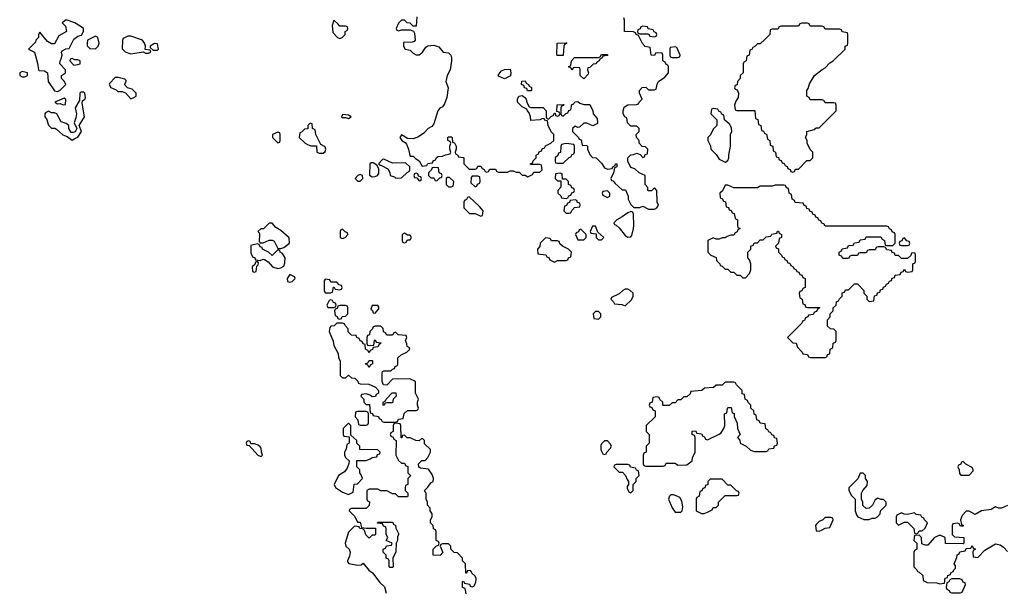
# Model space of a CAD drawing. Header units: inches. Extents: x 2701323 to 2964515, y 494916 to 722124.
# Tile 252 of 256: x 2824934 to 2831629, y 594150 to 598050. Entities that reach past the tile are written whole.
import ezdxf

# ---------------------------------------------------------------- set-up
doc = ezdxf.new("R2010")
doc.units = ezdxf.units.IN
doc.header["$MEASUREMENT"] = 0
doc.layers.add('C8529', color=7, linetype='Continuous')
doc.layers.add('C8539', color=7, linetype='Continuous')

msp = doc.modelspace()

# ---------------------------------------------------------------- linework, layer by layer
at = {"layer": 'C8529', "color": 2, "elevation": 2}
for points in [[(2827634, 598070), (2827630, 598006), (2827610, 598006), (2827590, 598026), (2827568.4, 598028.4), (2827550, 598046), (2827530, 598046), (2827510, 598026), (2827494, 597990), (2827498, 597978), (2827510, 597974), (2827530, 597982), (2827590, 597982), (2827612.7, 597972.7), (2827619.6, 597959.6), (2827622, 597910), (2827616.9, 597903.1), (2827603.6, 597896.4), (2827544.7, 597895.3), (2827544.7, 597870), (2827554, 597850), (2827590, 597842), (2827610, 597822), (2827630, 597811.3), (2827650, 597811.3), (2827674, 597830), (2827696.4, 597863.6), (2827708.4, 597871.6), (2827750, 597878), (2827784.7, 597864.7), (2827814, 597830), (2827850, 597824.7), (2827864.7, 597810), (2827870.9, 597790.9), (2827870.8, 597770.8), (2827862, 597710), (2827840.7, 597670), (2827831, 597631), (2827847.1, 597587.1), (2827838, 597522), (2827822.8, 597477.2), (2827810, 597458), (2827790, 597448), (2827778, 597430), (2827750, 597342), (2827735.5, 597324.5), (2827711.3, 597310), (2827681.4, 597278.6), (2827646.8, 597253.2), (2827610, 597241.2), (2827570, 597242), (2827530, 597268), (2827518, 597250), (2827532, 597230), (2827555.3, 597215.3), (2827564, 597204), (2827578.8, 597170), (2827586.4, 597126.4), (2827590, 597122), (2827610, 597122), (2827625.4, 597105.4), (2827651.1, 597091.1), (2827670, 597054), (2827702, 597058), (2827708.4, 597071.6), (2827742, 597078), (2827746, 597090), (2827762, 597098), (2827767.3, 597112.7), (2827780.4, 597119.6), (2827810, 597122), (2827828.4, 597131.6), (2827862, 597138), (2827866, 597150), (2827858, 597170), (2827858, 597190), (2827866, 597210), (2827862, 597222), (2827846, 597230), (2827846, 597250), (2827850, 597254), (2827870, 597254), (2827874, 597250), (2827878, 597218), (2827890, 597214), (2827902, 597190), (2827902, 597170), (2827894, 597150), (2827898, 597138), (2827914, 597130), (2827918, 597118), (2827950, 597114), (2827954, 597110), (2827954, 597070), (2827990, 597034), (2828030, 597034), (2828042, 597038), (2828050, 597054), (2828070, 597054), (2828078, 597038), (2828092.7, 597032.7), (2828098, 597018), (2828110, 597014), (2828122, 597018), (2828130, 597034), (2828170, 597034), (2828178, 597018), (2828190, 597014), (2828250, 597014), (2828270, 597022), (2828290, 597022), (2828310, 597014), (2828330, 597014), (2828350, 596994), (2828370, 596994), (2828390, 596982), (2828422, 596998), (2828430, 597014), (2828470, 597014), (2828486, 597030), (2828482, 597062), (2828470, 597066), (2828410, 597066), (2828406, 597070), (2828422, 597078), (2828426, 597090), (2828446, 597110), (2828446, 597130), (2828462, 597138), (2828467.3, 597152.7), (2828482, 597158), (2828487.3, 597172.7), (2828502, 597178), (2828508.4, 597191.6), (2828546, 597210), (2828566, 597230), (2828566, 597270), (2828548.4, 597288.4), (2828528, 597330), (2828522, 597362), (2828510, 597366), (2828498, 597378), (2828483.6, 597376.4), (2828471.3, 597368.7), (2828410, 597366), (2828408, 597390), (2828398, 597418), (2828386, 597430), (2828382, 597442), (2828350, 597458), (2828318, 597490), (2828318, 597510), (2828328, 597530), (2828350, 597534), (2828376, 597516), (2828383.6, 597483.6), (2828398, 597458), (2828410, 597454), (2828492.7, 597452.7), (2828514, 597430), (2828514, 597390), (2828518, 597378), (2828530, 597374), (2828547.3, 597392.7), (2828562, 597398), (2828570, 597414), (2828574, 597414), (2828578, 597398), (2828590, 597394), (2828602, 597398), (2828606, 597410), (2828602, 597422), (2828586, 597426), (2828588.4, 597471.6), (2828634, 597474), (2828632.7, 597467.3), (2828618, 597462), (2828614, 597450), (2828614, 597410), (2828618, 597398), (2828630, 597394), (2828647.3, 597412.7), (2828662, 597418), (2828667.3, 597432.7), (2828682, 597438), (2828687.3, 597472.7), (2828702, 597478), (2828708, 597492), (2828730, 597494), (2828743.6, 597483.6), (2828770, 597474), (2828810, 597474), (2828832, 597430), (2828834, 597410), (2828859.6, 597379.6), (2828862, 597350), (2828858, 597342), (2828831.3, 597328.7), (2828790, 597346), (2828770, 597346), (2828739.6, 597320.4), (2828730, 597318), (2828710, 597326), (2828694, 597310), (2828694, 597290), (2828734, 597250), (2828738, 597238), (2828752.7, 597232.7), (2828758, 597198), (2828790, 597194), (2828794, 597190), (2828794, 597170), (2828810, 597134), (2828830, 597114), (2828854, 597110), (2828890, 597074), (2828910, 597042), (2828930, 597034), (2828962, 597038), (2828966, 597050), (2828982, 597058), (2828986, 597070), (2828994, 597070), (2828994, 597050), (2828978, 597042), (2828971.6, 597008.4), (2828954, 596970), (2828958, 596958), (2828970, 596954), (2828979.6, 596939.6), (2829030, 596894), (2829052.7, 596892.7), (2829071.1, 596851.1), (2829072, 596830), (2829090, 596794), (2829110, 596774), (2829150, 596774), (2829170, 596782), (2829210, 596762), (2829250, 596762), (2829266, 596770), (2829278, 596790), (2829268, 596810), (2829266, 596890), (2829250, 596906), (2829230, 596886), (2829210, 596886), (2829206, 596890), (2829206, 596910), (2829188, 596930), (2829186, 596990), (2829146, 597010), (2829116.4, 597036.4), (2829090, 597046), (2829068.4, 597088.4), (2829068.4, 597111.6), (2829088.4, 597131.6), (2829107.3, 597132.7), (2829130, 597142), (2829152.7, 597132.7), (2829170, 597114), (2829182, 597118), (2829187.3, 597132.7), (2829202, 597138), (2829206, 597170), (2829190, 597186), (2829167.3, 597187.3), (2829146, 597210), (2829146, 597230), (2829128.4, 597248.4), (2829126, 597270), (2829146, 597290), (2829146, 597310), (2829130, 597326), (2829090, 597326), (2829066, 597350), (2829062, 597382), (2829048.7, 597388.7), (2829038, 597410), (2829038, 597430), (2829044.7, 597455.3), (2829070, 597472), (2829127.3, 597472.7), (2829142, 597478), (2829146, 597490), (2829166, 597510), (2829148, 597550), (2829148, 597570), (2829166, 597590), (2829191.6, 597591.6), (2829210, 597574), (2829250, 597574), (2829262, 597578), (2829268.4, 597611.6), (2829278, 597630), (2829320.4, 597659.6), (2829346, 597690), (2829346, 597730), (2829342, 597742), (2829330, 597746), (2829322, 597762), (2829306, 597770), (2829306, 597810), (2829302, 597822), (2829270, 597826), (2829258, 597822), (2829250, 597806), (2829228.4, 597808.4), (2829222, 597862), (2829187.3, 597867.3), (2829168.4, 597888.4), (2829142, 597942), (2829126, 597950), (2829122, 597962), (2829107.3, 597967.3), (2829046, 597970), (2829047.3, 598047.3), (2829042, 598062)], [(2830000, 597916), (2829970, 597886), (2829950, 597886), (2829932.7, 597867.3), (2829918, 597862), (2829912.7, 597847.3), (2829898, 597842), (2829894, 597810), (2829878, 597802), (2829874, 597770), (2829858, 597762), (2829854, 597750), (2829854, 597690), (2829834, 597670), (2829834, 597650), (2829814, 597630), (2829812.7, 597607.3), (2829798, 597602), (2829794, 597590), (2829798, 597578), (2829812.7, 597572.7), (2829822, 597550), (2829819.6, 597520.4), (2829803.6, 597496.4), (2829794, 597470), (2829798, 597438), (2829810, 597434), (2829932.7, 597432.7), (2829938, 597378), (2829952.7, 597372.7), (2829958, 597338), (2829974, 597330), (2829978, 597298), (2829992.7, 597292.7), (2829998, 597278), (2830000, 597277.3)], [(2830000, 596918), (2829970, 596918), (2829950, 596908), (2829790, 596908), (2829750, 596926), (2829730, 596926), (2829712.7, 596887.3), (2829694, 596870), (2829698, 596838), (2829712.7, 596832.7), (2829718, 596818), (2829732.7, 596812.7), (2829738, 596778), (2829752.7, 596772.7), (2829758, 596758), (2829772.7, 596752.7), (2829778, 596738), (2829792.7, 596732.7), (2829798, 596698), (2829814, 596690), (2829814, 596650), (2829818, 596638), (2829834, 596630), (2829818, 596622), (2829812.7, 596607.3), (2829798, 596602), (2829790, 596586), (2829770, 596586), (2829743.6, 596576.4), (2829730, 596566), (2829710, 596566), (2829690, 596558), (2829670, 596558), (2829650, 596566), (2829614, 596550), (2829614, 596470), (2829634, 596450), (2829670, 596434), (2829672.7, 596412.7), (2829694, 596390), (2829698, 596378), (2829710, 596374), (2829730, 596354), (2829750, 596354), (2829770, 596334), (2829790, 596334), (2829810, 596314), (2829832.7, 596312.7), (2829850, 596294), (2829870, 596294), (2829896.4, 596323.6), (2829906, 596350), (2829906, 596390), (2829896.4, 596416.4), (2829886, 596430), (2829886, 596470), (2829906, 596490), (2829906, 596510), (2829922, 596518), (2829930, 596534), (2829950, 596534), (2829970, 596554), (2829990, 596554), (2830000, 596564)], [(2830000, 595302.3), (2829970, 595306), (2829962, 595322), (2829946, 595330), (2829942, 595362), (2829927.3, 595367.3), (2829926, 595390), (2829906, 595410), (2829906, 595430), (2829887.3, 595447.3), (2829882, 595462), (2829866, 595470), (2829862, 595502), (2829847.3, 595507.3), (2829846, 595530), (2829807.3, 595567.3), (2829802, 595582), (2829790, 595586), (2829730, 595586), (2829710, 595566), (2829670, 595566), (2829651.6, 595548.4), (2829590, 595546), (2829571.6, 595528.4), (2829498, 595522), (2829492.7, 595507.3), (2829470, 595486), (2829450, 595486), (2829430, 595466), (2829410, 595466), (2829390, 595446), (2829370, 595446), (2829350, 595426), (2829307.3, 595427.3), (2829306, 595450), (2829287.3, 595467.3), (2829282, 595482), (2829270, 595486), (2829238, 595482), (2829234, 595450), (2829218, 595442), (2829214, 595430), (2829218, 595418), (2829232.7, 595412.7), (2829238, 595398), (2829254, 595390), (2829254, 595350), (2829194, 595290), (2829194, 595250), (2829214, 595230), (2829214, 595170), (2829194, 595150), (2829194, 595110), (2829178, 595102), (2829174, 595090), (2829174, 595030), (2829178, 595018), (2829190, 595014), (2829310, 595014), (2829322, 595018), (2829330, 595034), (2829390, 595034), (2829410, 595022), (2829470, 595024.7), (2829506, 595050), (2829508.4, 595071.6), (2829526, 595110), (2829526, 595210), (2829522, 595222), (2829506, 595230), (2829507.3, 595252.7), (2829530, 595254), (2829538, 595238), (2829570, 595234), (2829578, 595218), (2829590, 595214), (2829598, 595198), (2829610, 595194), (2829690, 595232), (2829700.4, 595239.6), (2829722, 595270), (2829728, 595290), (2829726, 595370), (2829742, 595378), (2829746, 595410), (2829750, 595414), (2829772.7, 595412.7), (2829778, 595378), (2829791.6, 595371.6), (2829792.7, 595352.7), (2829812.7, 595307.3), (2829814, 595270), (2829832, 595230), (2829814, 595210), (2829831.6, 595191.6), (2829834, 595170), (2829874, 595150), (2829903.6, 595123.6), (2829930, 595114), (2830000, 595114)], [(2827970, 594146), (2827962, 594182), (2827946, 594190), (2827946, 594230), (2827952.7, 594232.7), (2827958, 594218), (2827992.7, 594212.7), (2827998, 594198), (2828010, 594194), (2828022, 594198), (2828036.4, 594223.6), (2828038, 594250), (2828030, 594266), (2828007.3, 594287.3), (2828002, 594302), (2827990, 594306), (2827978, 594302), (2827972.7, 594287.3), (2827967.3, 594287.3), (2827966, 594350), (2827946, 594370), (2827946, 594390), (2827910, 594426), (2827887.3, 594427.3), (2827866, 594450), (2827866, 594470), (2827850, 594486), (2827810, 594486), (2827798, 594482), (2827794, 594470), (2827812, 594428), (2827792.7, 594407.3), (2827746, 594410), (2827746, 594450), (2827767.3, 594472.7), (2827782, 594478), (2827786, 594490), (2827782, 594502), (2827766, 594510), (2827766, 594570), (2827762, 594582), (2827747.3, 594587.3), (2827746, 594610), (2827728.4, 594628.4), (2827728, 594650), (2827738, 594670), (2827738, 594690), (2827726, 594710), (2827726, 594730), (2827706, 594750), (2827706, 594770), (2827698, 594790), (2827698, 594830), (2827686, 594850), (2827708.4, 594871.6), (2827730, 594902), (2827746, 594910), (2827748, 594930), (2827738, 594958), (2827714.6, 594994.6), (2827660.4, 595000.4), (2827648.4, 595008.4), (2827646, 595030), (2827667.3, 595052.7), (2827690, 595054), (2827710, 595074), (2827728, 595110), (2827727.3, 595127.3), (2827687.3, 595167.3), (2827686, 595190), (2827670, 595206), (2827650, 595186), (2827628.4, 595188.4), (2827590, 595208), (2827568, 595208), (2827550, 595226), (2827538, 595222), (2827532.7, 595207.3), (2827527.3, 595207.3), (2827526, 595290), (2827522, 595302), (2827490, 595306), (2827478, 595302), (2827474, 595290), (2827474, 595250), (2827458, 595242), (2827454, 595230), (2827458, 595218), (2827472.7, 595212.7), (2827478, 595198), (2827494, 595190), (2827492, 595090), (2827510, 595054), (2827530, 595034), (2827550, 595034), (2827558, 595018), (2827572.7, 595012.7), (2827574, 594970), (2827591.6, 594951.6), (2827591.6, 594948.4), (2827574, 594930), (2827574, 594890), (2827558, 594882), (2827554, 594870), (2827554, 594850), (2827574, 594830), (2827574, 594810), (2827570, 594806), (2827510, 594806), (2827490, 594826), (2827470, 594826), (2827430, 594846), (2827390, 594846), (2827370, 594858), (2827310, 594858), (2827294, 594850), (2827294, 594790), (2827298, 594778), (2827311.6, 594771.6), (2827310, 594746), (2827290, 594726), (2827190, 594726), (2827178, 594722), (2827174, 594710), (2827212.7, 594672.7), (2827230, 594634), (2827250, 594634), (2827258, 594598), (2827292.7, 594592.7), (2827352.7, 594592.7), (2827354, 594550), (2827350, 594546), (2827330, 594546), (2827310, 594526), (2827287.3, 594547.3), (2827278, 594578), (2827267.3, 594587.3), (2827246, 594590), (2827242, 594602), (2827210, 594606), (2827191.6, 594588.4), (2827170, 594566), (2827146, 594490), (2827152, 594470), (2827174, 594450), (2827182, 594430), (2827176.9, 594403.1), (2827162, 594370), (2827163.6, 594363.6), (2827172.7, 594352.7), (2827230, 594342), (2827256.4, 594343.6), (2827270, 594354), (2827307.1, 594307.1), (2827332, 594290), (2827383.5, 594223.5), (2827413.7, 594193.7), (2827426, 594150)]]:
    msp.add_lwpolyline(points, dxfattribs=at)
for points in [[(2825250, 598048.7), (2825222, 598030), (2825245.4, 598005.4), (2825251.3, 597970), (2825199.6, 597940.4), (2825170, 597886), (2825150, 597886), (2825123.1, 597903.1), (2825070, 597966), (2825062, 597950), (2825062, 597930), (2825044.7, 597910), (2825042, 597898), (2824994, 597850), (2825034, 597830), (2825055.3, 597755.3), (2825062, 597710), (2825065.4, 597705.4), (2825102, 597702), (2825122, 597690), (2825126.8, 597630), (2825170, 597566), (2825190, 597561), (2825210, 597571.3), (2825248, 597610), (2825238, 597630), (2825218, 597650), (2825218, 597670), (2825246, 597690), (2825246, 597710), (2825206, 597750), (2825208.4, 597771.6), (2825216.4, 597783.6), (2825222, 597810), (2825218, 597830), (2825222, 597838), (2825248.4, 597851.6), (2825270, 597854), (2825303.1, 597916.9), (2825330, 597938), (2825354.6, 597945.4), (2825368.7, 597970), (2825368, 597990), (2825358, 597998), (2825308, 598030)], [(2827070, 598046), (2827058, 598010), (2827062.8, 597962.8), (2827094, 597930), (2827110, 597922), (2827126, 597930), (2827146, 597950), (2827146, 597970), (2827162, 597978), (2827166, 597990), (2827162, 598002), (2827150, 598006), (2827110, 598006), (2827100.4, 598020.4)], [(2829170, 598006), (2829158, 598002), (2829152.7, 597987.3), (2829138, 597982), (2829134, 597970), (2829138, 597958), (2829150, 597954), (2829210, 597954), (2829218, 597938), (2829250, 597934), (2829262, 597938), (2829266, 597950), (2829262, 597962), (2829247.3, 597967.3), (2829242, 597982), (2829207.3, 597987.3), (2829202, 598002)], [(2825450, 597938), (2825394, 597910), (2825392, 597890), (2825392.7, 597872.7), (2825410, 597854), (2825450, 597852), (2825468, 597870), (2825475.3, 597890), (2825466, 597930)], [(2825690, 597938), (2825670, 597938), (2825638, 597922), (2825632, 597908), (2825631.3, 597851.3), (2825651.1, 597831.1), (2825690, 597818), (2825772.7, 597832.7), (2825790, 597822), (2825810, 597822), (2825826, 597830), (2825822, 597842), (2825787.3, 597847.3), (2825788.7, 597870), (2825782, 597890), (2825768, 597910)], [(2825850, 597888), (2825822, 597870), (2825822, 597862), (2825842, 597842), (2825870, 597842), (2825878, 597850), (2825870, 597886)], [(2828590, 597806), (2828586, 597810), (2828588.4, 597891.6), (2828650, 597894), (2828654, 597890), (2828638, 597882), (2828634, 597870), (2828630, 597806)], [(2829390, 597866), (2829358, 597862), (2829354, 597850), (2829354, 597810), (2829358, 597798), (2829370, 597794), (2829410, 597794), (2829422, 597798), (2829426, 597810), (2829402, 597862)], [(2828770, 597648), (2828746, 597670), (2828746, 597710), (2828742, 597722), (2828710, 597726), (2828698, 597722), (2828690, 597706), (2828682, 597722), (2828666, 597730), (2828682, 597738), (2828686, 597770), (2828707.3, 597792.7), (2828870, 597794), (2828882, 597798), (2828890, 597814), (2828930, 597814), (2828930, 597806), (2828898, 597802), (2828894, 597790), (2828878, 597782), (2828874, 597770), (2828858, 597762), (2828854, 597750), (2828832.7, 597747.3), (2828810, 597726), (2828798, 597722), (2828794, 597710), (2828802, 597690), (2828799.6, 597680.4)], [(2825290, 597786), (2825278, 597782), (2825274, 597770), (2825302, 597742), (2825330, 597744.7), (2825346, 597750), (2825346, 597770), (2825330, 597778), (2825310, 597778)], [(2824950, 597698), (2824934, 597690), (2824934, 597670), (2824950, 597662), (2824970, 597662), (2824986, 597670), (2824986, 597690)], [(2828230, 597648), (2828190, 597666), (2828188.4, 597671.6), (2828198, 597690), (2828210, 597702), (2828230, 597712), (2828270, 597714), (2828274, 597690), (2828271.3, 597668.7)], [(2825603.6, 597656.4), (2825583.6, 597656.4), (2825543.6, 597616.4), (2825542, 597610), (2825554, 597590), (2825590, 597574), (2825602, 597562), (2825630, 597562), (2825652.7, 597552.7), (2825690, 597512), (2825710, 597522), (2825726, 597530), (2825726, 597550), (2825698, 597578), (2825667.3, 597587.3), (2825646, 597610), (2825658, 597630), (2825658, 597638), (2825650, 597646)], [(2828410, 597566), (2828387.3, 597567.3), (2828382, 597582), (2828367.3, 597587.3), (2828362, 597602), (2828346, 597610), (2828347.3, 597632.7), (2828370, 597634), (2828378, 597618), (2828394, 597610), (2828398, 597598), (2828414, 597590), (2828414, 597570)], [(2825370, 597558), (2825350, 597558), (2825342, 597550), (2825339.6, 597500.4), (2825311.3, 597450), (2825320.7, 597410), (2825316.8, 597383.2), (2825304.7, 597350), (2825322, 597310), (2825311.3, 597288.7), (2825296.9, 597283.1), (2825284, 597284), (2825268.7, 597310), (2825268.7, 597330), (2825250, 597344), (2825216.4, 597356.4), (2825186, 597410), (2825170, 597418), (2825150, 597418), (2825130, 597428), (2825110, 597418), (2825104.7, 597410), (2825104.7, 597390), (2825116, 597376), (2825130, 597334), (2825150, 597312), (2825172, 597312), (2825185.4, 597305.4), (2825227.5, 597267.5), (2825256, 597256), (2825290, 597232), (2825310, 597242), (2825330, 597252), (2825355.3, 597290), (2825338, 597330), (2825374, 597390), (2825358, 597482), (2825362, 597498), (2825378, 597510), (2825380.4, 597519.6), (2825378, 597550)], [(2825236.4, 597516.4), (2825172, 597490), (2825190, 597478), (2825210, 597481), (2825230, 597472), (2825246, 597474), (2825247.3, 597507.3)], [(2827130, 597406), (2827122, 597390), (2827130, 597384.7), (2827150, 597384.7), (2827170, 597378), (2827188, 597390), (2827170, 597402)], [(2829650, 597446), (2829638, 597442), (2829634, 597410), (2829674, 597370), (2829674, 597330), (2829650, 597306), (2829631.6, 597268.4), (2829614, 597250), (2829614, 597230), (2829631.6, 597191.6), (2829634, 597170), (2829670, 597134), (2829690, 597102), (2829730, 597082), (2829750, 597094), (2829755.3, 597110), (2829755.3, 597130), (2829768, 597190), (2829768, 597270), (2829775.3, 597290), (2829774.6, 597314.6), (2829760.4, 597340.4), (2829726, 597370), (2829722, 597402), (2829707.3, 597407.3), (2829702, 597422), (2829687.3, 597427.3), (2829682, 597442)], [(2826910, 597346), (2826894, 597330), (2826892.7, 597307.3), (2826870, 597306), (2826850, 597286), (2826838, 597282), (2826834, 597250), (2826874, 597210), (2826890, 597202), (2826912.7, 597192.7), (2826952.7, 597192.7), (2826954, 597150), (2826970, 597142), (2826990, 597142), (2826998, 597142), (2827010, 597154), (2827015.3, 597170), (2827010, 597186), (2826982, 597202), (2826948, 597270), (2826942, 597302), (2826926, 597310), (2826922, 597342)], [(2826690, 597286), (2826654, 597270), (2826654, 597250), (2826690, 597214), (2826702, 597218), (2826706, 597230), (2826706, 597270), (2826702, 597282)], [(2828650, 597208), (2828618, 597202), (2828612.7, 597187.3), (2828611.6, 597148.4), (2828598, 597142), (2828592.7, 597127.3), (2828574, 597110), (2828574, 597090), (2828578, 597078), (2828590, 597074), (2828630, 597074), (2828670, 597114), (2828682, 597118), (2828690, 597134), (2828702, 597138), (2828706, 597150), (2828706, 597190), (2828702, 597202)], [(2827336.4, 597076.4), (2827323.6, 597076.4), (2827314, 597070), (2827312.7, 596992.7), (2827330, 596982), (2827350, 596984.7), (2827366, 596990), (2827376.4, 597003.6), (2827376.4, 597036.4), (2827362, 597062)], [(2827410, 597102), (2827401, 597099), (2827374, 597070), (2827382, 597062), (2827390, 597062), (2827436.9, 597036.9), (2827451.6, 597011.6), (2827454, 596990), (2827482, 596982), (2827492.7, 596972.7), (2827530, 596974), (2827570, 597014), (2827582, 597018), (2827586, 597030), (2827586, 597050), (2827556.4, 597076.4), (2827470, 597074)], [(2827250, 596998), (2827234, 596990), (2827214, 596970), (2827232.7, 596952.7), (2827250, 596952), (2827268, 596970), (2827266, 596990)], [(2827630, 597006), (2827618, 597002), (2827614, 596990), (2827618, 596978), (2827634, 596974), (2827650, 596954), (2827662, 596958), (2827666, 596970), (2827662, 596982), (2827646, 596986), (2827642, 597002)], [(2827750, 597046), (2827738, 597042), (2827732.7, 597027.3), (2827714, 597010), (2827714, 596990), (2827730, 596974), (2827750, 596974), (2827758, 596958), (2827770, 596954), (2827790, 596974), (2827802, 596978), (2827806, 596990), (2827802, 597002), (2827786, 597010), (2827782, 597042)], [(2828610, 597006), (2828578, 597002), (2828574, 596970), (2828590, 596954), (2828614, 596954), (2828612.7, 596912.7), (2828594, 596890), (2828594, 596870), (2828612.7, 596852.7), (2828618, 596838), (2828650, 596834), (2828662, 596838), (2828667.3, 596852.7), (2828682, 596858), (2828687.3, 596872.7), (2828702, 596878), (2828706, 596890), (2828702, 596902), (2828687.3, 596907.3), (2828682, 596922), (2828666, 596930), (2828666, 596950), (2828650, 596966), (2828626, 596966), (2828622, 597002)], [(2827842, 596978), (2827834, 596970), (2827834, 596930), (2827850, 596914), (2827870, 596914), (2827882, 596918), (2827886, 596950), (2827856.4, 596976.4)], [(2828050, 596986), (2828010, 596986), (2828003.6, 596976.4), (2828002, 596942), (2828030, 596914), (2828042, 596918), (2828047.3, 596932.7), (2828062, 596938), (2828066, 596950), (2828062, 596982)], [(2828930, 596886), (2828898, 596882), (2828894, 596870), (2828898, 596858), (2828930, 596842), (2828946, 596850), (2828946, 596870)], [(2827990, 596846), (2827978, 596842), (2827972.7, 596827.3), (2827958, 596822), (2827954, 596810), (2827954, 596770), (2827992.7, 596732.7), (2828030, 596732), (2828070, 596714), (2828082, 596718), (2828086, 596750), (2828060.4, 596780.4)], [(2828710, 596826), (2828678, 596822), (2828672.7, 596807.3), (2828658, 596802), (2828652.7, 596787.3), (2828638, 596782), (2828634, 596750), (2828650, 596734), (2828670, 596734), (2828682, 596738), (2828687.3, 596752.7), (2828707.3, 596772.7), (2828742, 596778), (2828746, 596790), (2828742, 596802), (2828727.3, 596807.3), (2828722, 596822)], [(2829090, 596746), (2829070, 596738), (2829030.9, 596709.1), (2828994, 596690), (2828974, 596670), (2828978, 596658), (2828990, 596654), (2829010, 596634), (2829050, 596582), (2829070, 596572), (2829090, 596574), (2829096.4, 596583.6), (2829108.7, 596630), (2829109, 596650), (2829107.3, 596727.3), (2829102, 596742)], [(2826650, 596666), (2826630, 596666), (2826592, 596628), (2826572.7, 596627.3), (2826554, 596610), (2826562, 596602), (2826564.7, 596590), (2826562, 596542), (2826570, 596534), (2826590, 596532), (2826630, 596552), (2826650, 596552), (2826663.6, 596543.6), (2826690, 596494), (2826710, 596494), (2826730, 596502), (2826768, 596530), (2826767.3, 596567.3), (2826710, 596618), (2826676.4, 596636.4)], [(2827130, 596626), (2827118, 596622), (2827114, 596610), (2827114, 596570), (2827130, 596562), (2827146, 596570), (2827166, 596590), (2827162, 596602), (2827147.3, 596607.3)], [(2827550, 596598), (2827534, 596590), (2827534, 596550), (2827538, 596538), (2827550, 596534), (2827562, 596538), (2827570, 596554), (2827590, 596554), (2827598, 596570), (2827590, 596586), (2827570, 596586)], [(2828750, 596626), (2828738, 596622), (2828732.7, 596607.3), (2828718, 596602), (2828714, 596590), (2828722, 596570), (2828730, 596554), (2828770, 596554), (2828786, 596570), (2828786, 596590)], [(2828850, 596646), (2828830, 596646), (2828814, 596610), (2828818, 596598), (2828854, 596594), (2828854, 596570), (2828870, 596554), (2828890, 596554), (2828906, 596570), (2828866, 596606)], [(2826550, 596526), (2826506, 596514), (2826505.4, 596465.4), (2826518, 596438), (2826534, 596430), (2826538, 596418), (2826570, 596414), (2826590, 596422), (2826599.6, 596419.6), (2826623.6, 596403.6), (2826654, 596370), (2826690, 596358), (2826710, 596362), (2826730, 596374), (2826736.4, 596396.4), (2826738, 596430), (2826720.4, 596460.4), (2826706, 596470), (2826702, 596482), (2826690, 596486), (2826650, 596446), (2826626, 596470), (2826586, 596490), (2826582, 596502), (2826570, 596506), (2826562, 596522)], [(2828510, 596566), (2828474, 596530), (2828471.6, 596508.4), (2828454, 596490), (2828458, 596458), (2828511.6, 596451.6), (2828518, 596438), (2828532.7, 596432.7), (2828538, 596418), (2828570, 596402), (2828590, 596414), (2828650, 596414), (2828662, 596418), (2828666, 596430), (2828682, 596438), (2828686, 596470), (2828666, 596490), (2828626, 596510), (2828607.3, 596527.3), (2828602, 596542), (2828590, 596546), (2828550, 596546), (2828542, 596562)], [(2826550, 596406), (2826538, 596402), (2826534, 596386), (2826514, 596370), (2826518, 596338), (2826530, 596334), (2826542, 596338), (2826546, 596374), (2826556.4, 596383.6), (2826558, 596398)], [(2826770, 596318), (2826752, 596290), (2826754, 596270), (2826770, 596264.7), (2826786, 596270), (2826806, 596290), (2826802, 596302)], [(2827010, 596286), (2827004.7, 596275.3), (2827004.7, 596210), (2827010, 596194), (2827050, 596194), (2827062, 596198), (2827067.3, 596232.7), (2827072.7, 596232.7), (2827078, 596218), (2827110, 596214), (2827122, 596218), (2827126, 596230), (2827122, 596242), (2827107.3, 596247.3), (2827090, 596266), (2827050, 596266), (2827042, 596282)], [(2829070, 596218), (2829050, 596218), (2829034, 596210), (2829010, 596186), (2828958, 596162), (2828954, 596150), (2828972.7, 596132.7), (2828978, 596118), (2829027.3, 596112.7), (2829050, 596104.7), (2829094.6, 596145.4), (2829106, 596170), (2829106, 596190), (2829086, 596210)], [(2827050, 596146), (2827038, 596142), (2827022, 596110), (2827030, 596094), (2827070, 596094), (2827082, 596098), (2827086, 596110), (2827082, 596122), (2827067.3, 596127.3), (2827062, 596142)], [(2827150, 596106), (2827110, 596106), (2827098, 596102), (2827092.7, 596087.3), (2827078, 596082), (2827074, 596070), (2827078, 596038), (2827092.7, 596032.7), (2827098, 596018), (2827110, 596014), (2827122, 596018), (2827127.3, 596032.7), (2827150, 596034), (2827166, 596050), (2827166, 596090), (2827162, 596102)], [(2827370, 596106), (2827330, 596106), (2827322, 596082), (2827332.7, 596072.7), (2827338, 596058), (2827350, 596054), (2827376.4, 596083.6), (2827376.4, 596096.4)], [(2828870, 596066), (2828850, 596066), (2828834, 596050), (2828838, 596018), (2828870, 596014), (2828886, 596030), (2828886, 596050)], [(2827130, 595986), (2827090, 595986), (2827071.6, 595968.4), (2827050, 595966), (2827043.6, 595956.4), (2827038, 595930), (2827064.7, 595864.7), (2827070, 595834), (2827099.6, 595779.6), (2827102, 595750), (2827112, 595730), (2827114, 595630), (2827130, 595614), (2827150, 595614), (2827170, 595634), (2827190, 595614), (2827212.7, 595612.7), (2827232.7, 595592.7), (2827238, 595578), (2827250, 595574), (2827307.3, 595572.7), (2827352.7, 595552.7), (2827374, 595530), (2827374, 595510), (2827358, 595502), (2827352.7, 595487.3), (2827330, 595486), (2827316.4, 595496.4), (2827290, 595506), (2827258, 595502), (2827254, 595490), (2827274, 595470), (2827274, 595450), (2827290, 595434), (2827312.7, 595432.7), (2827318, 595378), (2827332.7, 595372.7), (2827338, 595358), (2827372.7, 595352.7), (2827378, 595338), (2827392.7, 595332.7), (2827398, 595318), (2827410, 595314), (2827490, 595314), (2827502, 595318), (2827510, 595334), (2827542, 595338), (2827548.4, 595371.6), (2827570, 595394), (2827630, 595394), (2827642, 595398), (2827646, 595410), (2827638, 595430), (2827638, 595450), (2827646, 595470), (2827626, 595510), (2827626, 595590), (2827587.3, 595607.3), (2827470, 595606), (2827430, 595566), (2827407.3, 595567.3), (2827398, 595590), (2827398, 595650), (2827402, 595658), (2827410, 595662), (2827458, 595662), (2827470, 595674), (2827482, 595678), (2827487.3, 595692.7), (2827502, 595698), (2827506, 595710), (2827506, 595750), (2827528.4, 595771.6), (2827566, 595790), (2827586, 595810), (2827582, 595822), (2827568.4, 595828.4), (2827567.3, 595847.3), (2827558, 595870), (2827566, 595890), (2827562, 595902), (2827508.4, 595908.4), (2827490, 595926), (2827478, 595922), (2827470, 595906), (2827430, 595906), (2827422, 595922), (2827407.3, 595927.3), (2827406, 595950), (2827390, 595966), (2827350, 595966), (2827338, 595962), (2827332.7, 595947.3), (2827314, 595930), (2827312.7, 595907.3), (2827298, 595902), (2827294, 595890), (2827294, 595850), (2827298, 595838), (2827310, 595834), (2827342, 595838), (2827346, 595870), (2827350, 595874), (2827358, 595858), (2827390, 595854), (2827392, 595850), (2827378, 595842), (2827370, 595826), (2827338, 595822), (2827332.7, 595807.3), (2827318, 595802), (2827310, 595786), (2827302, 595802), (2827286, 595810), (2827282, 595842), (2827270, 595846), (2827262, 595862), (2827250, 595866), (2827242, 595882), (2827226, 595890), (2827222, 595902), (2827190, 595906), (2827168.4, 595928.4), (2827167.3, 595947.3), (2827146, 595970), (2827142, 595982)], [(2827310, 595686), (2827302, 595702), (2827286, 595710), (2827302, 595718), (2827310, 595734), (2827330, 595734), (2827334, 595730), (2827334, 595710), (2827318, 595702)], [(2827410, 595426), (2827406, 595430), (2827406, 595450), (2827422, 595458), (2827426, 595470), (2827467.3, 595512.7), (2827492.7, 595512.7), (2827494, 595490), (2827474, 595470), (2827470, 595446), (2827430, 595446), (2827418, 595442)], [(2827290, 595386), (2827230, 595386), (2827218, 595382), (2827214, 595350), (2827234, 595330), (2827238, 595298), (2827250, 595294), (2827290, 595294), (2827302, 595298), (2827306, 595310), (2827306, 595370), (2827302, 595382)], [(2827170, 595306), (2827134, 595270), (2827134, 595230), (2827138, 595218), (2827174, 595214), (2827174, 595170), (2827158, 595162), (2827154, 595130), (2827142, 595110), (2827142, 595090), (2827150, 595074), (2827174, 595050), (2827172.7, 595032.7), (2827159.6, 595000.4), (2827143.6, 594976.4), (2827102, 594950), (2827072, 594890), (2827082, 594870), (2827130, 594838), (2827170, 594822), (2827202, 594838), (2827207.3, 594892.7), (2827230, 594894), (2827266, 594930), (2827256.4, 594956.4), (2827246, 594970), (2827246, 594990), (2827226, 595010), (2827227.3, 595052.7), (2827290, 595054), (2827316.4, 595063.6), (2827330, 595074), (2827362, 595078), (2827367.3, 595092.7), (2827382, 595098), (2827386, 595110), (2827370, 595126), (2827247.3, 595127.3), (2827246, 595150), (2827226, 595170), (2827226, 595190), (2827186, 595226), (2827186, 595290)], [(2826490, 595186), (2826478, 595182), (2826474, 595170), (2826478, 595158), (2826494, 595154), (2826554, 595090), (2826570, 595082), (2826578, 595082), (2826586, 595090), (2826578, 595110), (2826576.4, 595136.4), (2826570, 595146), (2826556.4, 595156.4), (2826530, 595166), (2826506, 595166), (2826502, 595182)], [(2828930, 595186), (2828910, 595186), (2828890, 595166), (2828885.4, 595154.6), (2828884.7, 595124.7), (2828898, 595098), (2828910, 595094), (2828922, 595098), (2828926, 595110), (2828950, 595134), (2828958, 595150), (2828950, 595166)], [(2829070, 595026), (2828990, 595026), (2828978, 595022), (2828974, 595010), (2829010, 594974), (2829032.7, 594972.7), (2829054, 594950), (2829063.6, 594923.6), (2829074, 594910), (2829074, 594890), (2829063.6, 594876.4), (2829063.6, 594863.6), (2829078, 594838), (2829090, 594834), (2829106, 594850), (2829106, 594890), (2829126, 594910), (2829126, 594930), (2829146, 594950), (2829142, 594982), (2829127.3, 594987.3), (2829122, 595002), (2829087.3, 595007.3), (2829082, 595022)], [(2829710, 594926), (2829630, 594926), (2829614, 594910), (2829614, 594890), (2829598, 594882), (2829592.7, 594867.3), (2829578, 594862), (2829572.7, 594847.3), (2829558, 594842), (2829554, 594810), (2829538, 594802), (2829534, 594790), (2829534, 594710), (2829570, 594692), (2829587.3, 594692.7), (2829610, 594702), (2829642, 594718), (2829650, 594734), (2829670, 594734), (2829686, 594750), (2829686, 594770), (2829730, 594814), (2829810, 594814), (2829822, 594818), (2829826, 594830), (2829822, 594842), (2829807.3, 594847.3), (2829770, 594886), (2829750, 594886)], [(2829380.4, 594820.4), (2829361, 594819), (2829352, 594810), (2829344.7, 594790), (2829370, 594732), (2829390, 594702), (2829430, 594702), (2829438, 594710), (2829443.1, 594736.9), (2829437.2, 594777.2), (2829422, 594802), (2829410, 594808.7)], [(2827450, 594326), (2827446, 594330), (2827446, 594370), (2827442, 594382), (2827426, 594390), (2827426, 594410), (2827406, 594430), (2827406, 594450), (2827422, 594458), (2827427.3, 594472.7), (2827462, 594478), (2827466, 594490), (2827426, 594510), (2827438, 594530), (2827426, 594550), (2827426, 594590), (2827422, 594602), (2827407.3, 594607.3), (2827402, 594622), (2827367.3, 594627.3), (2827370, 594634), (2827470, 594634), (2827478, 594618), (2827490, 594614), (2827492.7, 594592.7), (2827511.6, 594551.6), (2827503.6, 594536.4), (2827502, 594510), (2827494, 594490), (2827492.7, 594432.7), (2827472, 594390), (2827474, 594330), (2827470, 594326)]]:
    msp.add_lwpolyline(points, close=True, dxfattribs=at)
at = {"layer": 'C8539', "color": 2, "elevation": 2}
for points in [[(2830000, 597277.3), (2830012.7, 597272.7), (2830018, 597238), (2830034, 597230), (2830038, 597198), (2830054, 597190), (2830058, 597158), (2830074, 597150), (2830078, 597118), (2830092.7, 597112.7), (2830098, 597098), (2830112.7, 597092.7), (2830118, 597078), (2830132.7, 597072.7), (2830138, 597058), (2830152.7, 597052.7), (2830158, 597038), (2830172.7, 597032.7), (2830178, 597018), (2830190, 597014), (2830202, 597018), (2830210, 597034), (2830230, 597034), (2830287.3, 597092.7), (2830310, 597094), (2830326, 597110), (2830326, 597150), (2830308.4, 597168.4), (2830288, 597210), (2830288, 597230), (2830278, 597250), (2830286, 597270), (2830286, 597290), (2830336.4, 597303.6), (2830350, 597314), (2830370, 597314), (2830486, 597430), (2830486, 597470), (2830482, 597482), (2830470, 597486), (2830410, 597486), (2830402, 597502), (2830390, 597506), (2830310, 597506), (2830302, 597522), (2830286, 597530), (2830286, 597570), (2830296.4, 597583.6), (2830304.7, 597615.3), (2830338, 597670), (2830390, 597712), (2830410, 597722), (2830443.1, 597756.9), (2830466, 597770), (2830546, 597850), (2830546, 597870), (2830562, 597878), (2830566, 597890), (2830566, 597950), (2830562, 597962), (2830527.3, 597967.3), (2830522, 597982), (2830510, 597986), (2830410, 597986), (2830402, 598002), (2830390, 598006), (2830310, 598006), (2830302, 598022), (2830290, 598026), (2830250, 598026), (2830238, 598022), (2830230, 598006), (2830110, 598006), (2830098, 598002), (2830090, 597986), (2830050, 597986), (2830038, 597982), (2830034, 597950), (2830000, 597916)], [(2830000, 596564), (2830010, 596574), (2830042, 596578), (2830047.3, 596592.7), (2830082, 596598), (2830087.3, 596612.7), (2830092.7, 596612.7), (2830098, 596598), (2830114, 596590), (2830114, 596570), (2830098, 596562), (2830094, 596530), (2830074, 596510), (2830078, 596498), (2830092.7, 596492.7), (2830094, 596470), (2830114, 596450), (2830118, 596438), (2830130, 596434), (2830138, 596418), (2830150, 596414), (2830158, 596398), (2830170, 596394), (2830178, 596378), (2830194, 596370), (2830198, 596358), (2830214, 596350), (2830218, 596338), (2830232.7, 596332.7), (2830238, 596318), (2830252.7, 596312.7), (2830258, 596298), (2830274, 596290), (2830274, 596230), (2830258, 596222), (2830252.7, 596207.3), (2830238, 596202), (2830234, 596190), (2830238, 596158), (2830254, 596150), (2830258, 596118), (2830272.7, 596112.7), (2830278, 596098), (2830290, 596094), (2830370, 596094), (2830374, 596090), (2830358, 596082), (2830352.7, 596067.3), (2830338, 596062), (2830330, 596046), (2830298, 596042), (2830294, 596030), (2830278, 596022), (2830270, 596006), (2830258, 596002), (2830252.7, 595987.3), (2830154, 595890), (2830190, 595854), (2830214, 595850), (2830223.6, 595823.6), (2830254, 595790), (2830258, 595778), (2830290, 595774), (2830298, 595758), (2830310, 595754), (2830410, 595754), (2830422, 595758), (2830427.3, 595772.7), (2830442, 595778), (2830446, 595810), (2830462, 595818), (2830466, 595850), (2830482, 595858), (2830486, 595870), (2830486, 595930), (2830470, 595946), (2830447.3, 595947.3), (2830427.3, 595967.3), (2830426, 596010), (2830446, 596030), (2830446, 596050), (2830466, 596070), (2830466, 596090), (2830486, 596110), (2830487.3, 596132.7), (2830502, 596138), (2830507.3, 596152.7), (2830526, 596170), (2830527.3, 596192.7), (2830542, 596198), (2830550, 596214), (2830570, 596214), (2830610, 596254), (2830630, 596254), (2830674, 596210), (2830674, 596190), (2830694, 596170), (2830694, 596150), (2830710, 596134), (2830742, 596138), (2830747.3, 596172.7), (2830762, 596178), (2830767.3, 596192.7), (2830782, 596198), (2830787.3, 596212.7), (2830802, 596218), (2830807.3, 596232.7), (2830822, 596238), (2830827.3, 596252.7), (2830842, 596258), (2830847.3, 596272.7), (2830862, 596278), (2830867.3, 596292.7), (2830882, 596298), (2830887.3, 596312.7), (2830922, 596318), (2830927.3, 596332.7), (2830942, 596338), (2830950, 596354), (2830958, 596338), (2830970, 596334), (2831002, 596338), (2831006, 596350), (2831006, 596390), (2831022, 596398), (2831026, 596410), (2831026, 596450), (2831022, 596462), (2831010, 596466), (2830998, 596462), (2830992.7, 596447.3), (2830970, 596426), (2830930, 596426), (2830910, 596446), (2830887.3, 596447.3), (2830882, 596462), (2830867.3, 596467.3), (2830862, 596482), (2830830, 596486), (2830822, 596502), (2830810, 596506), (2830770, 596506), (2830758, 596502), (2830750, 596486), (2830710, 596486), (2830698, 596482), (2830690, 596466), (2830650, 596466), (2830638, 596462), (2830630, 596446), (2830590, 596446), (2830578, 596442), (2830570, 596426), (2830530, 596426), (2830522, 596442), (2830506, 596450), (2830506, 596470), (2830522, 596478), (2830527.3, 596492.7), (2830562, 596498), (2830570, 596514), (2830602, 596518), (2830610, 596534), (2830642, 596538), (2830650, 596554), (2830682, 596558), (2830690, 596574), (2830790, 596574), (2830798, 596558), (2830814, 596550), (2830818, 596518), (2830830, 596514), (2830870, 596514), (2830886, 596530), (2830886, 596590), (2830882, 596602), (2830867.3, 596607.3), (2830862, 596622), (2830847.3, 596627.3), (2830842, 596642), (2830830, 596646), (2830410, 596646), (2830402, 596662), (2830387.3, 596667.3), (2830382, 596682), (2830367.3, 596687.3), (2830362, 596702), (2830347.3, 596707.3), (2830342, 596722), (2830327.3, 596727.3), (2830322, 596742), (2830307.3, 596747.3), (2830302, 596762), (2830287.3, 596767.3), (2830282, 596782), (2830267.3, 596787.3), (2830262, 596802), (2830207.3, 596807.3), (2830202, 596822), (2830186, 596830), (2830182, 596862), (2830166, 596870), (2830162, 596902), (2830147.3, 596907.3), (2830142, 596922), (2830130, 596926), (2830070, 596926), (2830050, 596918), (2830000, 596918)], [(2830000, 595114), (2830010, 595114), (2830022, 595118), (2830027.3, 595132.7), (2830062, 595138), (2830067.3, 595152.7), (2830082, 595158), (2830086, 595170), (2830082, 595202), (2830067.3, 595207.3), (2830062, 595222), (2830047.3, 595227.3), (2830042, 595242), (2830027.3, 595247.3), (2830022, 595262), (2830007.3, 595267.3), (2830002, 595302), (2830000, 595302.3)], [(2831650, 594748), (2831610, 594728), (2831588.4, 594728.4), (2831570, 594738), (2831539.6, 594720.4), (2831474, 594710), (2831430, 594686), (2831390, 594708), (2831370, 594708), (2831342, 594678), (2831332, 594650), (2831338, 594618), (2831350, 594614), (2831350, 594606), (2831330, 594606), (2831322, 594622), (2831310, 594626), (2831278, 594622), (2831274, 594610), (2831274, 594550), (2831290, 594534), (2831354, 594530), (2831354, 594490), (2831350, 594486), (2831228.4, 594488.4), (2831226, 594530), (2831190, 594546), (2831154, 594530), (2831110, 594478), (2831090, 594478), (2831067.3, 594487.3), (2831066, 594530), (2831050, 594546), (2831018, 594542), (2831014, 594510), (2831034, 594490), (2831034, 594450), (2831018, 594442), (2831014, 594430), (2831014, 594330), (2831034, 594310), (2831038, 594298), (2831050, 594294), (2831074, 594270), (2831078, 594238), (2831103.6, 594223.6), (2831170, 594222), (2831190, 594214), (2831222, 594218), (2831227.3, 594252.7), (2831242, 594258), (2831246, 594270), (2831262, 594278), (2831266, 594290), (2831282, 594298), (2831286, 594310), (2831298, 594322), (2831296.4, 594336.4), (2831288, 594350), (2831307.3, 594392.7), (2831308.4, 594411.6), (2831322, 594418), (2831327.3, 594432.7), (2831362, 594438), (2831370, 594454), (2831402, 594458), (2831410, 594474), (2831418, 594458), (2831432, 594450), (2831418, 594442), (2831414, 594430), (2831418, 594398), (2831450, 594394), (2831496.4, 594443.6), (2831570, 594486), (2831599.8, 594479.8), (2831623.6, 594463.6), (2831650, 594434)]]:
    msp.add_lwpolyline(points, dxfattribs=at)
for points in [[(2830950, 596566), (2830938, 596562), (2830932.7, 596547.3), (2830918, 596542), (2830914, 596530), (2830918, 596518), (2830930, 596514), (2830970, 596514), (2830982, 596518), (2830986, 596530), (2830982, 596542), (2830967.3, 596547.3)], [(2831350, 595046), (2831338, 595042), (2831332.7, 595027.3), (2831318, 595022), (2831314, 595010), (2831322, 594990), (2831323.6, 594963.6), (2831332.7, 594952.7), (2831390, 594954), (2831416.4, 594983.6), (2831418, 594990), (2831410, 595006), (2831367.3, 595027.3)], [(2830670, 594966), (2830650, 594966), (2830632.7, 594927.3), (2830572.7, 594867.3), (2830572, 594850), (2830590, 594814), (2830614, 594790), (2830614, 594710), (2830623.6, 594683.6), (2830634, 594670), (2830672.7, 594652.7), (2830710, 594652), (2830730, 594662), (2830750, 594662), (2830766, 594670), (2830786, 594690), (2830788, 594710), (2830826, 594750), (2830826, 594770), (2830807.3, 594787.3), (2830788.4, 594788.4), (2830770, 594798), (2830750, 594786), (2830732, 594750), (2830710, 594728), (2830690, 594726), (2830667.3, 594747.3), (2830666, 594770), (2830658, 594790), (2830658, 594830), (2830666, 594850), (2830696.4, 594883.6), (2830698, 594910), (2830686, 594930), (2830686, 594950)], [(2830450, 594666), (2830410, 594666), (2830394, 594650), (2830370, 594638), (2830350, 594618), (2830344.7, 594610), (2830350, 594574), (2830370, 594572), (2830390, 594582), (2830410, 594594), (2830442, 594598), (2830466, 594650), (2830462, 594662)], [(2831018, 594698), (2830970, 594686), (2830948.4, 594688.4), (2830930, 594698), (2830898, 594682), (2830894, 594670), (2830894, 594630), (2830910, 594614), (2830950, 594634), (2830970, 594634), (2831014, 594590), (2831018, 594558), (2831030, 594554), (2831042, 594558), (2831050, 594574), (2831070, 594574), (2831090, 594594), (2831106, 594630), (2831086, 594650), (2831082, 594662), (2831067.3, 594667.3), (2831062, 594682), (2831030, 594686)], [(2831327.3, 594247.3), (2831272.7, 594247.3), (2831258, 594242), (2831252.7, 594227.3), (2831238, 594222), (2831234, 594190), (2831238, 594178), (2831254, 594170), (2831258, 594158), (2831270, 594154), (2831330, 594154), (2831342, 594158), (2831366, 594210), (2831362, 594222), (2831350, 594226), (2831342, 594242)]]:
    msp.add_lwpolyline(points, close=True, dxfattribs=at)

doc.saveas('drawing.dxf')
